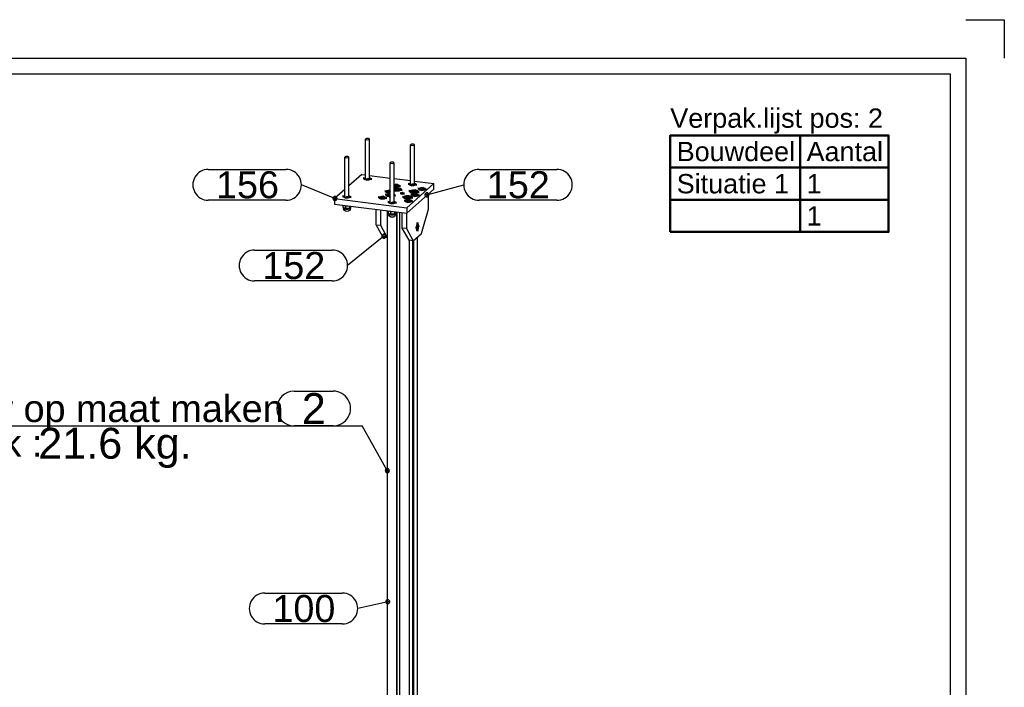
# Model space of a CAD drawing. Header units: millimetres. Extents: x -306 to 114, y -179 to 118.
# Tile 26 of 26: x -14 to 114, y 31 to 118. Entities that reach past the tile are written whole.
import ezdxf
from ezdxf.enums import TextEntityAlignment as Align

# ---------------------------------------------------------------- set-up
doc = ezdxf.new("R2010")
doc.units = ezdxf.units.MM
doc.linetypes.add('STRICHPUNKT2', pattern=[18.5, 10, -4, 0.5, -4])
doc.layers.get('0').update_dxf_attribs({"linetype": 'CONTINUOUS'})
for name, color, linetype in [('DIM49', 4, 'CONTINUOUS'), ('TXT_ALL', 7, 'CONTINUOUS'), ('TXT_DIM49', 2, 'CONTINUOUS'), ('TXT_YELLOW', 2, 'CONTINUOUS')]:
    doc.layers.add(name, color=color, linetype=linetype)
doc.layers.add('LE_ALL', color=7, linetype='CONTINUOUS', lineweight=50)
doc.styles.add('ARIAL', font='arial.ttf')

# ---------------------------------------------------------------- blocks, each defined once
blk = doc.blocks.new('VERPAK-P2_00006', base_point=(70.75, 90.19))
at = {"layer": 'LE_ALL', "color": 8}
for p, q in [((87.58, 102.69), (87.58, 90.19)), ((70.75, 98.52), (99.03, 98.52)), ((70.75, 94.36), (99.03, 94.36))]:
    blk.add_line(p, q, dxfattribs=at)
blk.add_lwpolyline([(70.75, 90.19), (99.03, 90.19), (99.03, 102.69), (70.75, 102.69)], close=True, dxfattribs=at)
at = {"layer": 'TXT_YELLOW', "style": 'ARIAL'}
blk.add_text('Verpak.lijst pos: 2', height=2.5, dxfattribs=at).set_placement((70.75, 103.69))
for s, p in [('Bouwdeel', (71.58, 100.61)), ('Aantal', (88.41, 100.61)), ('Situatie 1', (71.58, 96.44)), ('1', (88.41, 96.44)), ('1', (88.41, 92.27))]:
    blk.add_text(s, height=2.5, dxfattribs=at).set_placement(p, align=Align.MIDDLE_LEFT)
blk = doc.blocks.new('DINA3_00002', base_point=(107.03, -172.31))
for p, q in [((109.03, 112.69), (109.03, -174.31)), ((-298.97, 110.69), (107.03, 110.69)), ((107.03, 110.69), (107.03, -172.31))]:
    blk.add_line(p, q)
for points in [[(109.03, 117.69), (114.03, 117.69), (114.03, 112.69)], [(-300.97, -174.31), (-300.97, 112.69), (109.03, 112.69)]]:
    blk.add_lwpolyline(points)
blk.add_blockref('VERPAK-P2_00006', (70.75, 90.19))
blk = doc.blocks.new('_ZBL0003_00001')
blk.add_blockref('DINA3_00002', (107.03, -172.31))
blk = doc.blocks.new('SHAPE_01147', base_point=(34.14, 42.28))
at = {"layer": 'DIM49', "color": 3}
for p, q in [((18.19, 43.4), (28.25, 43.4)), ((34.14, 42.28), (30.25, 41.4)), ((33.88, 42.31), (34.4, 42.31)), ((33.93, 42.11), (34.34, 42.11)), ((34.25, 42.51), (34.03, 42.51)), ((28.25, 39.4), (18.19, 39.4))]:
    blk.add_line(p, q, dxfattribs=at)
blk.add_lwpolyline([(34.37, 42.4), (34.33, 42.45), (34.28, 42.5), (34.22, 42.53), (34.15, 42.54), (34.08, 42.53), (34.02, 42.51), (33.96, 42.47), (33.92, 42.42), (33.89, 42.35), (33.88, 42.29), (33.88, 42.22), (33.91, 42.15), (33.95, 42.1), (34, 42.05), (34.06, 42.02), (34.13, 42.01), (34.2, 42.02), (34.26, 42.04), (34.32, 42.08), (34.36, 42.13), (34.39, 42.2), (34.4, 42.27), (34.4, 42.33)], close=True, dxfattribs=at)
for centre, start_param, end_param in [((18.19, 41.4), 1.570796, 4.712389), ((28.25, 41.4), 4.712389, 7.853982)]:
    blk.add_ellipse(centre, major_axis=(2, 0), ratio=1, start_param=start_param, end_param=end_param, dxfattribs=at)
at = {"layer": 'TXT_ALL', "style": 'ARIAL'}
blk.add_text('100', height=3.5, dxfattribs=at).set_placement((19.19, 41.4), align=Align.MIDDLE_LEFT)
blk = doc.blocks.new('Profiel 60x60_00033', base_point=(35.55, -46.61))
for p, q in [((34.08, 92.92), (34.08, -47.23)), ((35.29, 92.79), (35.29, -47.38)), ((35.32, 92.79), (35.32, -47.35)), ((35.68, 92.74), (35.68, -47.43)), ((37.95, 89.49), (37.95, -41.94)), ((36.89, 89.12), (36.89, -42.87)), ((37.34, 89.07), (37.34, -42.47)), ((37.4, 89.06), (37.4, -42.42)), ((37.49, 89.09), (37.49, -42.34)), ((35.68, -47.24), (35.32, -47.19)), ((34.25, -47.25), (34.08, -47.23)), ((35.29, -47.38), (35.14, -47.36)), ((35.32, -47.35), (35.29, -47.38)), ((36.01, -47.47), (35.68, -47.43))]:
    blk.add_line(p, q)
for centre, start_param, end_param in [((35.68, -46.76), 3.141593, 5.520887), ((35.72, -46.73), 3.275624, 5.331132), ((35.68, -46.76), 2.333095, 3.141593)]:
    blk.add_ellipse(centre, major_axis=(0.132, -0.15), ratio=0.881917, start_param=start_param, end_param=end_param)
blk.add_blockref('SHAPE_01147', (34.14, 42.28))
blk = doc.blocks.new('_00035', base_point=(35.68, -46.76))
at = {"layer": 'LE_ALL', "color": 1, "linetype": 'STRICHPUNKT2'}
for q in [(35.4, -46.73), (35.65, -46.8), (35.68, -46.48), (35.68, -47.05)]:
    blk.add_line((35.68, -46.76), q, dxfattribs=at)
blk = doc.blocks.new('_00034')
blk.add_blockref('_00035', (35.68, -46.76))
blk = doc.blocks.new('Profiel 60x60_00032')
for name, p in [('Profiel 60x60_00033', (35.55, -46.61)), ('_00034', (0, 0))]:
    blk.add_blockref(name, p)
blk = doc.blocks.new('SHAPE_01133', base_point=(27.3, 94.53))
at = {"layer": 'DIM49', "color": 3}
for p, q in [((10.88, 98.3), (20.95, 98.3)), ((27.3, 94.53), (22.95, 96.3)), ((27.56, 94.57), (27.04, 94.57)), ((27.41, 94.77), (27.19, 94.77)), ((20.95, 94.3), (10.88, 94.3)), ((27.1, 94.37), (27.51, 94.37))]:
    blk.add_line(p, q, dxfattribs=at)
blk.add_lwpolyline([(27.56, 94.5), (27.56, 94.56), (27.55, 94.63), (27.51, 94.69), (27.46, 94.74), (27.4, 94.77), (27.34, 94.79), (27.27, 94.79), (27.2, 94.77), (27.14, 94.74), (27.09, 94.69), (27.06, 94.63), (27.04, 94.56), (27.04, 94.49), (27.06, 94.43), (27.1, 94.37), (27.14, 94.32), (27.2, 94.28), (27.27, 94.27), (27.34, 94.27), (27.41, 94.29), (27.47, 94.32), (27.51, 94.37), (27.55, 94.43)], close=True, dxfattribs=at)
for centre, start_param, end_param in [((10.88, 96.3), 1.570796, 4.712389), ((20.95, 96.3), 4.712389, 7.853982)]:
    blk.add_ellipse(centre, major_axis=(2, 0), ratio=1, start_param=start_param, end_param=end_param, dxfattribs=at)
at = {"layer": 'TXT_ALL', "style": 'ARIAL'}
blk.add_text('156', height=3.5, dxfattribs=at).set_placement((11.88, 96.3), align=Align.MIDDLE_LEFT)
blk = doc.blocks.new('Brede Strip 15x200_00081', base_point=(31.05, 97.09))
for p, q in [((30.77, 97.63), (29.1, 96.16)), ((30.77, 97.63), (31.24, 97.57)), ((31.75, 97.51), (34.44, 97.17)), ((34.95, 97.11), (37.09, 96.84)), ((28.59, 95.71), (27.23, 94.51)), ((40.12, 96.45), (36.59, 93.33)), ((37.6, 96.77), (40.12, 96.45)), ((27.23, 94.51), (36.59, 93.33))]:
    blk.add_line(p, q)
for points in [[(36.59, 93.33), (36.59, 92.63), (40.12, 95.75), (40.12, 96.45)], [(27.23, 94.51), (27.23, 93.81), (36.59, 92.63)]]:
    blk.add_lwpolyline(points)
for centre, major_axis, start_param, end_param in [((31.5, 97.09), (0.45, 0), 2.173251, 3.141593), ((31.5, 97.09), (0.45, 0), 3.141593, 6.283185), ((31.5, 97.09), (0.45, 0), 0, 0.968342), ((35.22, 96.18), (0.456, 0), 5.921818, 8.489868), ((35.22, 96.18), (0.456, 0), 4.076502, 5.921818), ((35.33, 95.7), (0.568, 0), 5.921818, 8.586149), ((37.34, 96.36), (0.45, 0), 2.173251, 3.141593), ((37.34, 96.36), (0.45, 0), 3.141593, 6.283185), ((37.34, 96.36), (0.45, 0), 0, 0.968342), ((38.58, 95.76), (0.456, 0), 5.921818, 9.786145), ((38.58, 95.76), (0.456, 0), 3.50296, 5.921818), ((28.84, 94.76), (0.45, 0), 2.173251, 3.141593), ((28.84, 94.76), (0.45, 0), 3.141593, 6.283185), ((28.84, 94.76), (0.45, 0), 0, 0.968342), ((33.45, 94.62), (0.456, 0), 5.921818, 9.786145), ((33.45, 94.62), (0.456, 0), 3.50296, 5.921818), ((34.33, 95.4), (0.456, 0), 1.343259, 3.50296), ((34.49, 94.96), (0.568, 0), 1.659211, 3.50296), ((34.33, 95.4), (0.456, 0), 3.50296, 4.939927), ((34.49, 94.96), (0.568, 0), 3.50296, 4.623975), ((35.33, 95.7), (0.568, 0), 3.980222, 5.921818), ((34.49, 94.96), (0.568, 0), 5.921818, 6.911204), ((34.49, 94.96), (0.568, 0), 5.655166, 5.921818), ((36.02, 95.19), (0.2, 0), 0, 3.141593), ((36.02, 95.19), (0.2, 0), 3.141593, 6.283185), ((36.71, 94.68), (0.568, 0), 5.921818, 9.786145), ((36.71, 94.68), (0.568, 0), 3.50296, 5.921818), ((37.55, 95.42), (0.568, 0), 5.921818, 9.786145), ((37.55, 95.42), (0.568, 0), 3.50296, 5.921818), ((37.7, 94.98), (0.456, 0), 5.921818, 9.786145), ((37.7, 94.98), (0.456, 0), 3.50296, 5.921818), ((34.69, 94.02), (0.45, 0), 2.173251, 3.141593), ((34.69, 94.02), (0.45, 0), 3.141593, 6.283185), ((34.69, 94.02), (0.45, 0), 0, 0.968342), ((36.82, 94.2), (0.456, 0), 5.921818, 9.786145), ((36.82, 94.2), (0.456, 0), 3.50296, 5.921818)]:
    blk.add_ellipse(centre, major_axis=major_axis, ratio=0.333333, start_param=start_param, end_param=end_param)
blk.add_blockref('SHAPE_01133', (27.3, 94.53))
blk = doc.blocks.new('_00083', base_point=(35.22, 96.32))
at = {"layer": 'LE_ALL', "color": 1, "linetype": 'STRICHPUNKT2'}
for p, q in [((31.24, 97.13), (30.93, 97.16)), ((31.5, 97.09), (31.28, 96.91)), ((31.5, 97.09), (32.06, 97.02)), ((35.22, 96.18), (34.95, 96.21)), ((35.33, 95.7), (34.95, 95.75)), ((35.22, 96.18), (35, 95.99)), ((35.33, 95.7), (35.07, 95.47)), ((35.22, 96.18), (35.43, 96.37)), ((35.22, 96.32), (35.22, 96.14)), ((35.22, 96.18), (35.78, 96.11)), ((35.33, 95.7), (35.58, 95.92)), ((35.33, 95.84), (35.33, 95.65)), ((35.33, 95.7), (36, 95.61)), ((37.09, 96.39), (36.78, 96.43)), ((37.34, 96.36), (37.13, 96.17)), ((37.34, 96.36), (37.9, 96.29)), ((38.58, 95.76), (38.02, 95.83)), ((38.58, 95.76), (38.37, 95.57)), ((38.58, 95.76), (38.8, 95.94)), ((38.58, 95.9), (38.58, 95.71)), ((38.58, 95.76), (39.15, 95.68)), ((28.59, 94.79), (28.28, 94.83)), ((28.84, 94.76), (28.63, 94.57)), ((28.84, 94.76), (29.41, 94.68)), ((33.45, 94.62), (32.88, 94.69)), ((33.45, 94.62), (33.23, 94.43)), ((33.45, 94.62), (33.66, 94.81)), ((33.45, 94.76), (33.45, 94.58)), ((33.45, 94.62), (34.02, 94.55)), ((34.33, 95.4), (33.77, 95.47)), ((34.44, 94.96), (33.81, 95.04)), ((34.33, 95.4), (34.12, 95.21)), ((34.44, 94.91), (34.23, 94.73)), ((34.33, 95.54), (34.33, 95.36)), ((34.33, 95.4), (34.44, 95.49)), ((34.33, 95.4), (34.44, 95.39)), ((34.95, 94.9), (35.16, 94.87)), ((36.02, 95.19), (35.74, 95.22)), ((36.02, 95.19), (35.91, 95.09)), ((36.02, 95.12), (36.02, 95.28)), ((36.02, 95.19), (36.12, 95.28)), ((36.02, 95.19), (36.3, 95.15)), ((36.71, 94.68), (36.04, 94.76)), ((36.71, 94.68), (36.45, 94.45)), ((36.71, 94.68), (36.96, 94.9)), ((36.71, 94.82), (36.71, 94.62)), ((36.71, 94.68), (37.38, 94.59)), ((37.55, 95.42), (36.88, 95.5)), ((37.7, 94.98), (37.13, 95.05)), ((37.55, 95.42), (37.29, 95.19)), ((37.7, 94.98), (37.49, 94.79)), ((37.55, 95.42), (37.8, 95.64)), ((37.55, 95.56), (37.55, 95.37)), ((37.55, 95.42), (38.22, 95.33)), ((37.7, 94.98), (37.91, 95.17)), ((37.7, 95.12), (37.7, 94.93)), ((37.7, 94.98), (38.27, 94.9)), ((34.44, 94.05), (34.13, 94.09)), ((34.69, 94.02), (34.48, 93.83)), ((34.69, 94.02), (35.25, 93.95)), ((36.82, 94.2), (36.25, 94.27)), ((36.82, 94.2), (36.6, 94.01)), ((36.82, 94.2), (37.03, 94.39)), ((36.82, 94.34), (36.82, 94.15)), ((36.82, 94.2), (37.38, 94.13))]:
    blk.add_line(p, q, dxfattribs=at)
blk = doc.blocks.new('_00082')
blk.add_blockref('_00083', (35.22, 96.32))
blk = doc.blocks.new('Brede Strip 15x200_00080')
for name, p in [('Brede Strip 15x200_00081', (31.05, 97.09)), ('_00082', (0, 0))]:
    blk.add_blockref(name, p)
blk = doc.blocks.new('Carrosseriering M12 (ISO 7093 _ DIN 9021)_00088', base_point=(28.97, 93.59))
blk.add_ellipse((28.84, 93.89), major_axis=(0.925, 0), ratio=0.333333, start_param=3.85484, end_param=4.847204)
blk = doc.blocks.new('Carrosseriering M12 (ISO 7093 _ DIN 9021)_00087')
blk.add_blockref('Carrosseriering M12 (ISO 7093 _ DIN 9021)_00088', (28.97, 93.59))
blk = doc.blocks.new('Hoge dopmoer (DIN 1587)-M12_00090', base_point=(29.29, 93.28))
for p, q in [((28.33, 93.64), (28.33, 93.41)), ((28.33, 93.41), (28.5, 93.33)), ((28.39, 93.38), (28.39, 93.28)), ((28.5, 93.33), (28.66, 93.28)), ((28.66, 93.59), (28.66, 93.28)), ((29.17, 93.56), (29.17, 93.31)), ((29.17, 93.31), (29.27, 93.37)), ((29.27, 93.37), (29.36, 93.47)), ((29.36, 93.54), (29.36, 93.47))]:
    blk.add_line(p, q)
blk.add_lwpolyline([(29.29, 93.4), (29.29, 93.28, -1), (28.39, 93.28)], format="xyb")
blk.add_lwpolyline([(28.66, 93.28), (28.92, 93.27), (29.17, 93.31)])
blk.add_ellipse((28.84, 93.28), major_axis=(0.45, 0), ratio=0.333333, start_param=3.141593, end_param=6.283185)
blk = doc.blocks.new('Hoge dopmoer (DIN 1587)-M12_00089')
blk.add_blockref('Hoge dopmoer (DIN 1587)-M12_00090', (29.29, 93.28))
blk = doc.blocks.new('Draadstang-M12x140_00092', base_point=(29.1, 99.88))
for p, q in [((28.59, 94.63), (28.59, 99.88)), ((29.1, 94.63), (29.1, 99.88))]:
    blk.add_line(p, q)
for start_param, end_param in [(6.283185, 9.424778), (3.141593, 6.283185)]:
    blk.add_ellipse((28.84, 99.88), major_axis=(0.255, 0), ratio=0.333333, start_param=start_param, end_param=end_param)
blk = doc.blocks.new('Draadstang-M12x140_00091')
blk.add_blockref('Draadstang-M12x140_00092', (29.1, 99.88))
blk = doc.blocks.new('Montage_00085')
for name in ['Draadstang-M12x140_00091', 'Carrosseriering M12 (ISO 7093 _ DIN 9021)_00087', 'Hoge dopmoer (DIN 1587)-M12_00089']:
    blk.add_blockref(name, (0, 0))
blk = doc.blocks.new('Draadstang-M12x140_00096', base_point=(37.6, 101.48))
for p, q in [((37.09, 96.23), (37.09, 101.48)), ((37.6, 96.23), (37.6, 101.48))]:
    blk.add_line(p, q)
for start_param, end_param in [(6.283185, 9.424778), (3.141593, 6.283185)]:
    blk.add_ellipse((37.34, 101.48), major_axis=(0.255, 0), ratio=0.333333, start_param=start_param, end_param=end_param)
blk = doc.blocks.new('Draadstang-M12x140_00095')
blk.add_blockref('Draadstang-M12x140_00096', (37.6, 101.48))
blk = doc.blocks.new('Montage_00093')
blk.add_blockref('Draadstang-M12x140_00095', (0, 0))
blk = doc.blocks.new('Carrosseriering M12 (ISO 7093 _ DIN 9021)_00100', base_point=(34.82, 92.85))
blk.add_ellipse((34.69, 93.16), major_axis=(0.925, 0), ratio=0.333333, start_param=3.85484, end_param=4.847204)
blk = doc.blocks.new('Carrosseriering M12 (ISO 7093 _ DIN 9021)_00099')
blk.add_blockref('Carrosseriering M12 (ISO 7093 _ DIN 9021)_00100', (34.82, 92.85))
blk = doc.blocks.new('Hoge dopmoer (DIN 1587)-M12_00102', base_point=(35.14, 92.54))
for p, q in [((34.18, 92.9), (34.18, 92.67)), ((34.18, 92.67), (34.34, 92.59)), ((34.24, 92.64), (34.24, 92.54)), ((34.34, 92.59), (34.51, 92.54)), ((34.51, 92.85), (34.51, 92.54)), ((35.02, 92.83), (35.02, 92.57)), ((35.02, 92.57), (35.11, 92.63)), ((35.11, 92.63), (35.2, 92.73)), ((35.2, 92.8), (35.2, 92.73))]:
    blk.add_line(p, q)
blk.add_lwpolyline([(35.14, 92.66), (35.14, 92.54, -1), (34.24, 92.54)], format="xyb")
blk.add_lwpolyline([(34.51, 92.54), (34.76, 92.54), (35.02, 92.57)])
blk.add_ellipse((34.69, 92.54), major_axis=(0.45, 0), ratio=0.333333, start_param=3.141593, end_param=6.283185)
blk = doc.blocks.new('Hoge dopmoer (DIN 1587)-M12_00101')
blk.add_blockref('Hoge dopmoer (DIN 1587)-M12_00102', (35.14, 92.54))
blk = doc.blocks.new('Draadstang-M12x140_00104', base_point=(34.95, 99.14))
for p, q in [((34.44, 93.9), (34.44, 99.14)), ((34.95, 93.9), (34.95, 99.14))]:
    blk.add_line(p, q)
for start_param, end_param in [(6.283185, 9.424778), (3.141593, 6.283185)]:
    blk.add_ellipse((34.69, 99.14), major_axis=(0.255, 0), ratio=0.333333, start_param=start_param, end_param=end_param)
blk = doc.blocks.new('Draadstang-M12x140_00103')
blk.add_blockref('Draadstang-M12x140_00104', (34.95, 99.14))
blk = doc.blocks.new('Montage_00097')
for name in ['Draadstang-M12x140_00103', 'Carrosseriering M12 (ISO 7093 _ DIN 9021)_00099', 'Hoge dopmoer (DIN 1587)-M12_00101']:
    blk.add_blockref(name, (0, 0))
blk = doc.blocks.new('Draadstang-M12x140_00108', base_point=(31.75, 102.22))
for p, q in [((31.24, 96.97), (31.24, 102.22)), ((31.75, 96.97), (31.75, 102.22))]:
    blk.add_line(p, q)
for start_param, end_param in [(6.283185, 9.424778), (3.141593, 6.283185)]:
    blk.add_ellipse((31.5, 102.22), major_axis=(0.255, 0), ratio=0.333333, start_param=start_param, end_param=end_param)
blk = doc.blocks.new('Draadstang-M12x140_00107')
blk.add_blockref('Draadstang-M12x140_00108', (31.75, 102.22))
blk = doc.blocks.new('Montage_00105')
blk.add_blockref('Draadstang-M12x140_00107', (0, 0))
blk = doc.blocks.new('Montage voetplaat_00084')
for name in ['Montage_00105', 'Montage_00093', 'Montage_00085', 'Montage_00097']:
    blk.add_blockref(name, (0, 0))
blk = doc.blocks.new('Verzonken kopbout (DIN 7991_ISO 10642)-M10x30_00111', base_point=(36.57, 94.64))
for p, q in [((36.21, 94.62), (36.21, 94.68)), ((36.68, 94.63), (36.68, 94.74)), ((36.84, 94.65), (36.84, 94.71)), ((37.21, 94.62), (37.21, 94.68))]:
    blk.add_line(p, q)
blk.add_lwpolyline([(36.57, 94.64), (36.74, 94.62), (36.87, 94.66), (36.84, 94.71), (36.68, 94.74), (36.55, 94.7)], close=True)
for centre, start_param, end_param in [((36.71, 94.68), 6.283185, 9.424778), ((36.71, 94.68), 3.141593, 6.283185), ((36.71, 94.62), 3.141593, 3.404521), ((36.71, 94.62), 6.020257, 6.283185)]:
    blk.add_ellipse(centre, major_axis=(0.5, 0), ratio=0.333333, start_param=start_param, end_param=end_param)
blk = doc.blocks.new('Verzonken kopbout (DIN 7991_ISO 10642)-M10x30_00110')
blk.add_blockref('Verzonken kopbout (DIN 7991_ISO 10642)-M10x30_00111', (36.57, 94.64))
blk = doc.blocks.new('Verzonken kopbout (DIN 7991_ISO 10642)-M10x30_00113', base_point=(35.19, 95.66))
for p, q in [((35.3, 95.65), (35.3, 95.76)), ((35.46, 95.67), (35.46, 95.74)), ((35.83, 95.64), (35.83, 95.7))]:
    blk.add_line(p, q)
blk.add_lwpolyline([(35.19, 95.66), (35.35, 95.64), (35.49, 95.68), (35.46, 95.74), (35.3, 95.76), (35.16, 95.72)], close=True)
for centre, start_param, end_param in [((35.33, 95.7), 6.283185, 8.71688), ((35.33, 95.7), 3.84949, 6.283185), ((35.33, 95.64), 6.020257, 6.283185)]:
    blk.add_ellipse(centre, major_axis=(0.5, 0), ratio=0.333333, start_param=start_param, end_param=end_param)
blk = doc.blocks.new('Verzonken kopbout (DIN 7991_ISO 10642)-M10x30_00112')
blk.add_blockref('Verzonken kopbout (DIN 7991_ISO 10642)-M10x30_00113', (35.19, 95.66))
blk = doc.blocks.new('Verzonken kopbout (DIN 7991_ISO 10642)-M10x30_00115', base_point=(37.41, 95.38))
for p, q in [((37.05, 95.36), (37.05, 95.42)), ((37.52, 95.37), (37.52, 95.48)), ((37.68, 95.39), (37.68, 95.46)), ((38.05, 95.36), (38.05, 95.42))]:
    blk.add_line(p, q)
blk.add_lwpolyline([(37.41, 95.38), (37.58, 95.36), (37.71, 95.4), (37.68, 95.46), (37.52, 95.48), (37.39, 95.44)], close=True)
for centre, start_param, end_param in [((37.55, 95.42), 6.283185, 9.424778), ((37.55, 95.42), 3.141593, 6.283185), ((37.55, 95.36), 3.141593, 3.404521), ((37.55, 95.36), 6.020257, 6.283185)]:
    blk.add_ellipse(centre, major_axis=(0.5, 0), ratio=0.333333, start_param=start_param, end_param=end_param)
blk = doc.blocks.new('Verzonken kopbout (DIN 7991_ISO 10642)-M10x30_00114')
blk.add_blockref('Verzonken kopbout (DIN 7991_ISO 10642)-M10x30_00115', (37.41, 95.38))
blk = doc.blocks.new('Verzonken kopbout (DIN 7991_ISO 10642)-M10x30_00117', base_point=(34.35, 94.92))
for p, q in [((33.99, 94.9), (33.99, 94.96)), ((34.35, 94.92), (34.44, 94.91)), ((34.99, 94.9), (34.99, 94.96))]:
    blk.add_line(p, q)
blk.add_lwpolyline([(34.44, 95.01), (34.32, 94.98), (34.35, 94.92)])
for centre, start_param, end_param in [((34.49, 94.96), 1.671318, 3.141593), ((34.49, 94.96), 3.141593, 4.611868), ((34.49, 94.9), 3.141593, 3.404521), ((34.49, 94.96), 6.283185, 6.686798), ((34.49, 94.96), 5.879572, 6.283185), ((34.49, 94.9), 6.020257, 6.283185)]:
    blk.add_ellipse(centre, major_axis=(0.5, 0), ratio=0.333333, start_param=start_param, end_param=end_param)
blk = doc.blocks.new('Verzonken kopbout (DIN 7991_ISO 10642)-M10x30_00116')
blk.add_blockref('Verzonken kopbout (DIN 7991_ISO 10642)-M10x30_00117', (34.35, 94.92))
blk = doc.blocks.new('Montage voetplaat_00109')
for name in ['Verzonken kopbout (DIN 7991_ISO 10642)-M10x30_00112', 'Verzonken kopbout (DIN 7991_ISO 10642)-M10x30_00116', 'Verzonken kopbout (DIN 7991_ISO 10642)-M10x30_00110', 'Verzonken kopbout (DIN 7991_ISO 10642)-M10x30_00114']:
    blk.add_blockref(name, (0, 0))
blk = doc.blocks.new('Voetplaat + montage_00079')
for name in ['Montage voetplaat_00084', 'Brede Strip 15x200_00080', 'Montage voetplaat_00109']:
    blk.add_blockref(name, (0, 0))
blk = doc.blocks.new('SHAPE_01149', base_point=(39.21, 95))
at = {"layer": 'DIM49', "color": 3}
for p, q in [((45.98, 98.3), (56.04, 98.3)), ((39.21, 95), (43.98, 96.3)), ((39.47, 95.04), (38.95, 95.04)), ((39.01, 94.84), (39.42, 94.84)), ((39.32, 95.24), (39.1, 95.24)), ((56.04, 94.3), (45.98, 94.3))]:
    blk.add_line(p, q, dxfattribs=at)
blk.add_lwpolyline([(38.98, 94.87), (39.03, 94.82), (39.08, 94.78), (39.14, 94.75), (39.21, 94.74), (39.28, 94.75), (39.34, 94.78), (39.4, 94.82), (39.44, 94.87), (39.47, 94.94), (39.48, 95.01), (39.47, 95.07), (39.44, 95.14), (39.4, 95.19), (39.34, 95.23), (39.28, 95.26), (39.21, 95.27), (39.14, 95.26), (39.08, 95.23), (39.03, 95.19), (38.98, 95.14), (38.96, 95.07), (38.95, 95), (38.96, 94.94)], close=True, dxfattribs=at)
for centre, start_param, end_param in [((45.98, 96.3), 1.570796, 4.712389), ((56.04, 96.3), 4.712389, 7.853982)]:
    blk.add_ellipse(centre, major_axis=(2, 0), ratio=1, start_param=start_param, end_param=end_param, dxfattribs=at)
at = {"layer": 'TXT_ALL', "style": 'ARIAL'}
blk.add_text('152', height=3.5, dxfattribs=at).set_placement((46.98, 96.3), align=Align.MIDDLE_LEFT)
blk = doc.blocks.new('Plaatwerk D_ 12_00147', base_point=(37.87, 90.42))
for p, q in [((39.4, 93.12), (39.4, 95.1)), ((38.51, 89.99), (39.4, 93.12)), ((36.89, 89.12), (36.01, 90.7)), ((36.57, 90.63), (37.45, 89.05)), ((37.45, 89.05), (38.51, 89.99)), ((37.45, 89.05), (36.89, 89.12))]:
    blk.add_line(p, q)
blk.add_lwpolyline([(36.57, 92.63), (36.57, 90.63), (36.01, 90.7), (36.01, 92.7)])
for start_param, end_param in [(3.50296, 5.921818), (5.921818, 9.786145)]:
    blk.add_ellipse((37.98, 90.84), major_axis=(-0.057, -0.453), ratio=0.333333, start_param=start_param, end_param=end_param)
blk.add_blockref('SHAPE_01149', (39.21, 95))
blk = doc.blocks.new('_00149', base_point=(38.12, 90.82))
at = {"layer": 'LE_ALL', "color": 1, "linetype": 'STRICHPUNKT2'}
for p, q in [((37.98, 90.84), (37.77, 90.65)), ((38.12, 90.82), (37.94, 90.85)), ((37.98, 90.84), (37.98, 91.41)), ((37.98, 90.84), (38.2, 91.03)), ((37.98, 90.84), (37.98, 90.27))]:
    blk.add_line(p, q, dxfattribs=at)
blk = doc.blocks.new('_00148')
blk.add_blockref('_00149', (38.12, 90.82))
blk = doc.blocks.new('Plaatwerk D_ 12_00146')
for name, p in [('Plaatwerk D_ 12_00147', (37.87, 90.42)), ('_00148', (0, 0))]:
    blk.add_blockref(name, p)
blk = doc.blocks.new('SHAPE_01143', base_point=(33.64, 89.63))
at = {"layer": 'DIM49', "color": 3}
for p, q in [((33.64, 89.63), (28.94, 85.84)), ((33.38, 89.67), (33.9, 89.67)), ((33.43, 89.47), (33.85, 89.47)), ((33.75, 89.87), (33.53, 89.87)), ((16.88, 87.84), (26.94, 87.84)), ((26.94, 83.84), (16.88, 83.84))]:
    blk.add_line(p, q, dxfattribs=at)
blk.add_lwpolyline([(33.8, 89.84), (33.74, 89.88), (33.67, 89.89), (33.6, 89.89), (33.53, 89.87), (33.48, 89.83), (33.43, 89.79), (33.4, 89.72), (33.38, 89.66), (33.38, 89.59), (33.4, 89.52), (33.44, 89.46), (33.49, 89.42), (33.55, 89.38), (33.61, 89.37), (33.68, 89.37), (33.75, 89.39), (33.81, 89.43), (33.85, 89.47), (33.89, 89.54), (33.9, 89.6), (33.9, 89.67), (33.88, 89.74), (33.85, 89.8)], close=True, dxfattribs=at)
for centre, start_param, end_param in [((16.88, 85.84), 1.570796, 4.712389), ((26.94, 85.84), 4.712389, 7.853982)]:
    blk.add_ellipse(centre, major_axis=(2, 0), ratio=1, start_param=start_param, end_param=end_param, dxfattribs=at)
at = {"layer": 'TXT_ALL', "style": 'ARIAL'}
blk.add_text('152', height=3.5, dxfattribs=at).set_placement((17.88, 85.84), align=Align.MIDDLE_LEFT)
blk = doc.blocks.new('Plaatwerk D_ 12_00151', base_point=(32.64, 91.12))
for p, q in [((32.64, 91.12), (32.64, 93.13)), ((32.64, 91.12), (33.2, 91.05)), ((33.52, 89.55), (32.64, 91.12)), ((33.52, 89.55), (34.08, 89.48))]:
    blk.add_line(p, q)
blk.add_lwpolyline([(33.2, 93.05), (33.2, 91.05), (34.08, 89.48)])
blk.add_blockref('SHAPE_01143', (33.64, 89.63))
blk = doc.blocks.new('Plaatwerk D_ 12_00150')
blk.add_blockref('Plaatwerk D_ 12_00151', (32.64, 91.12))
blk = doc.blocks.new('Verzonken kopbout (DIN 7991_ISO 10642)-M8x25_00154', base_point=(36.72, 94.23))
for p, q in [((36.42, 94.15), (36.42, 94.2)), ((36.72, 94.17), (36.72, 94.23)), ((36.87, 94.16), (36.87, 94.24)), ((37.22, 94.15), (37.22, 94.2))]:
    blk.add_line(p, q)
blk.add_lwpolyline([(36.72, 94.23), (36.67, 94.19), (36.77, 94.15), (36.91, 94.16), (36.96, 94.2), (36.87, 94.24)], close=True)
for centre, start_param, end_param in [((36.82, 94.2), 6.283185, 9.424778), ((36.82, 94.2), 3.141593, 6.283185), ((36.82, 94.15), 3.141593, 3.418879), ((36.82, 94.15), 6.005899, 6.283185)]:
    blk.add_ellipse(centre, major_axis=(0.4, 0), ratio=0.333333, start_param=start_param, end_param=end_param)
blk = doc.blocks.new('Verzonken kopbout (DIN 7991_ISO 10642)-M8x25_00153')
blk.add_blockref('Verzonken kopbout (DIN 7991_ISO 10642)-M8x25_00154', (36.72, 94.23))
blk = doc.blocks.new('Verzonken kopbout (DIN 7991_ISO 10642)-M8x25_00156', base_point=(37.61, 95.01))
for p, q in [((37.3, 94.93), (37.3, 94.98)), ((37.61, 94.95), (37.61, 95.01)), ((37.75, 94.94), (37.75, 95.02)), ((38.1, 94.93), (38.1, 94.98))]:
    blk.add_line(p, q)
blk.add_lwpolyline([(37.61, 95.01), (37.56, 94.97), (37.65, 94.93), (37.79, 94.94), (37.84, 94.98), (37.75, 95.02)], close=True)
for centre, start_param, end_param in [((37.7, 94.98), 6.283185, 9.424778), ((37.7, 94.98), 3.141593, 6.283185), ((37.7, 94.93), 3.141593, 3.418879), ((37.7, 94.93), 6.005899, 6.283185)]:
    blk.add_ellipse(centre, major_axis=(0.4, 0), ratio=0.333333, start_param=start_param, end_param=end_param)
blk = doc.blocks.new('Verzonken kopbout (DIN 7991_ISO 10642)-M8x25_00155')
blk.add_blockref('Verzonken kopbout (DIN 7991_ISO 10642)-M8x25_00156', (37.61, 95.01))
blk = doc.blocks.new('Verzonken kopbout (DIN 7991_ISO 10642)-M8x25_00158', base_point=(38.49, 95.79))
for p, q in [((38.18, 95.71), (38.18, 95.76)), ((38.49, 95.73), (38.49, 95.79)), ((38.64, 95.72), (38.64, 95.8)), ((38.98, 95.71), (38.98, 95.76))]:
    blk.add_line(p, q)
blk.add_lwpolyline([(38.49, 95.79), (38.44, 95.75), (38.53, 95.71), (38.68, 95.72), (38.73, 95.76), (38.64, 95.8)], close=True)
for centre, start_param, end_param in [((38.58, 95.76), 0, 3.141593), ((38.58, 95.76), 3.141593, 6.283185), ((38.58, 95.71), 3.141593, 3.418879), ((38.58, 95.71), 6.005899, 6.283185)]:
    blk.add_ellipse(centre, major_axis=(0.4, 0), ratio=0.333333, start_param=start_param, end_param=end_param)
blk = doc.blocks.new('Verzonken kopbout (DIN 7991_ISO 10642)-M8x25_00157')
blk.add_blockref('Verzonken kopbout (DIN 7991_ISO 10642)-M8x25_00158', (38.49, 95.79))
blk = doc.blocks.new('Montage_00152')
for name in ['Verzonken kopbout (DIN 7991_ISO 10642)-M8x25_00157', 'Verzonken kopbout (DIN 7991_ISO 10642)-M8x25_00155', 'Verzonken kopbout (DIN 7991_ISO 10642)-M8x25_00153']:
    blk.add_blockref(name, (0, 0))
blk = doc.blocks.new('Verzonken kopbout (DIN 7991_ISO 10642)-M8x25_00161', base_point=(33.54, 94.58))
for p, q in [((33.05, 94.58), (33.05, 94.62)), ((33.36, 94.59), (33.36, 94.66)), ((33.5, 94.58), (33.5, 94.67)), ((33.85, 94.58), (33.85, 94.62))]:
    blk.add_line(p, q)
blk.add_lwpolyline([(33.54, 94.58), (33.59, 94.63), (33.5, 94.67), (33.36, 94.66), (33.31, 94.61), (33.4, 94.58)], close=True)
for centre, start_param, end_param in [((33.45, 94.62), 6.283185, 9.424778), ((33.45, 94.62), 3.141593, 6.283185), ((33.45, 94.58), 3.141593, 3.418879), ((33.45, 94.58), 6.005899, 6.283185)]:
    blk.add_ellipse(centre, major_axis=(0.4, 0), ratio=0.333333, start_param=start_param, end_param=end_param)
blk = doc.blocks.new('Verzonken kopbout (DIN 7991_ISO 10642)-M8x25_00160')
blk.add_blockref('Verzonken kopbout (DIN 7991_ISO 10642)-M8x25_00161', (33.54, 94.58))
blk = doc.blocks.new('Verzonken kopbout (DIN 7991_ISO 10642)-M8x25_00163', base_point=(34.42, 95.36))
for p, q in [((33.93, 95.36), (33.93, 95.4)), ((34.24, 95.37), (34.24, 95.44)), ((34.38, 95.36), (34.38, 95.45)), ((34.42, 95.36), (34.44, 95.37))]:
    blk.add_line(p, q)
blk.add_lwpolyline([(34.44, 95.42), (34.38, 95.45), (34.24, 95.44), (34.19, 95.39), (34.28, 95.36), (34.42, 95.36)])
for centre, start_param, end_param in [((34.33, 95.4), 1.310568, 3.141593), ((34.33, 95.4), 3.141593, 4.972618), ((34.33, 95.36), 3.141593, 3.418879)]:
    blk.add_ellipse(centre, major_axis=(0.4, 0), ratio=0.333333, start_param=start_param, end_param=end_param)
blk = doc.blocks.new('Verzonken kopbout (DIN 7991_ISO 10642)-M8x25_00162')
blk.add_blockref('Verzonken kopbout (DIN 7991_ISO 10642)-M8x25_00163', (34.42, 95.36))
blk = doc.blocks.new('Verzonken kopbout (DIN 7991_ISO 10642)-M8x25_00165', base_point=(35.31, 96.14))
for p, q in [((35.13, 96.15), (35.13, 96.22)), ((35.27, 96.14), (35.27, 96.23)), ((35.62, 96.13), (35.62, 96.18))]:
    blk.add_line(p, q)
blk.add_lwpolyline([(35.31, 96.14), (35.36, 96.19), (35.27, 96.23), (35.13, 96.22), (35.07, 96.17), (35.17, 96.14)], close=True)
for centre, start_param, end_param in [((35.22, 96.18), 0, 2.315028), ((35.22, 96.18), 3.968157, 6.283185), ((35.22, 96.13), 6.005899, 6.283185)]:
    blk.add_ellipse(centre, major_axis=(0.4, 0), ratio=0.333333, start_param=start_param, end_param=end_param)
blk = doc.blocks.new('Verzonken kopbout (DIN 7991_ISO 10642)-M8x25_00164')
blk.add_blockref('Verzonken kopbout (DIN 7991_ISO 10642)-M8x25_00165', (35.31, 96.14))
blk = doc.blocks.new('Montage_00159')
for name in ['Verzonken kopbout (DIN 7991_ISO 10642)-M8x25_00164', 'Verzonken kopbout (DIN 7991_ISO 10642)-M8x25_00160', 'Verzonken kopbout (DIN 7991_ISO 10642)-M8x25_00162']:
    blk.add_blockref(name, (0, 0))
blk = doc.blocks.new('Verzonken kopbout (DIN 7991_ISO 10642)-M8x20_00168', base_point=(38.03, 90.81))
for p, q in [((37.94, 90.82), (38.03, 90.81)), ((37.97, 90.95), (38.03, 90.95)), ((37.89, 90.45), (37.93, 90.44))]:
    blk.add_line(p, q)
blk.add_lwpolyline([(38.03, 90.81), (38.03, 90.95), (37.98, 90.98), (37.94, 90.87), (37.94, 90.73), (37.98, 90.7)], close=True)
blk.add_lwpolyline([(37.99, 91.24), (38.03, 91.24)])
for centre, start_param, end_param in [((37.98, 90.84), 3.141593, 6.283185), ((37.98, 90.84), 6.283185, 9.424778), ((37.94, 90.85), 3.141593, 3.418879), ((37.94, 90.85), 6.005899, 6.283185)]:
    blk.add_ellipse(centre, major_axis=(-0.05, -0.397), ratio=0.333333, start_param=start_param, end_param=end_param)
blk = doc.blocks.new('Verzonken kopbout (DIN 7991_ISO 10642)-M8x20_00167')
blk.add_blockref('Verzonken kopbout (DIN 7991_ISO 10642)-M8x20_00168', (38.03, 90.81))
blk = doc.blocks.new('Montage baluster_00166')
blk.add_blockref('Verzonken kopbout (DIN 7991_ISO 10642)-M8x20_00167', (0, 0))
blk = doc.blocks.new('Schoren + montage_00145')
for name in ['Plaatwerk D_ 12_00146', 'Montage_00159', 'Montage_00152', 'Plaatwerk D_ 12_00150', 'Montage baluster_00166']:
    blk.add_blockref(name, (0, 0))
blk = doc.blocks.new('Eind koker - ihw op maat maken_00031')
for name in ['Voetplaat + montage_00079', 'Schoren + montage_00145', 'Profiel 60x60_00032']:
    blk.add_blockref(name, (0, 0))
blk = doc.blocks.new('_A3D0007_00030')
blk.add_blockref('Eind koker - ihw op maat maken_00031', (0, 0))
blk = doc.blocks.new('_ANS0007_00029')
blk.add_blockref('_A3D0007_00030', (0, 0))
blk = doc.blocks.new('SHAPE_01131', base_point=(34.08, 59.26))
at = {"layer": 'DIM49', "color": 3}
for p, q in [((22, 69.56), (27.07, 69.56)), ((-58.57, 65.06), (30.82, 65.06)), ((27.07, 65.06), (22, 65.06)), ((34.08, 59.26), (30.82, 65.06)), ((34.34, 59.29), (33.82, 59.29)), ((34.29, 59.09), (33.88, 59.09)), ((34.19, 59.49), (33.97, 59.49))]:
    blk.add_line(p, q, dxfattribs=at)
blk.add_lwpolyline([(34.27, 59.07), (34.31, 59.12), (34.34, 59.18), (34.35, 59.25), (34.34, 59.32), (34.31, 59.38), (34.27, 59.44), (34.22, 59.48), (34.15, 59.51), (34.09, 59.52), (34.02, 59.51), (33.95, 59.48), (33.9, 59.44), (33.86, 59.39), (33.83, 59.33), (33.82, 59.26), (33.83, 59.19), (33.85, 59.13), (33.89, 59.07), (33.95, 59.03), (34.01, 59), (34.08, 58.99), (34.15, 59), (34.21, 59.03)], close=True, dxfattribs=at)
for centre, start_param, end_param in [((22, 67.31), 3.141593, 6.283185), ((27.07, 67.31), 0, 3.141593)]:
    blk.add_ellipse(centre, major_axis=(0, -2.25), ratio=1, start_param=start_param, end_param=end_param, dxfattribs=at)
at = {"layer": 'TXT_ALL', "color": 1, "style": 'ARIAL'}
for s, height, p in [('1 x Eind koker - ihw op maat maken', 3.5, (-57.07, 67.31)), ('2', 4, (23, 67.31))]:
    blk.add_text(s, height=height, dxfattribs=at).set_placement(p, align=Align.MIDDLE_LEFT)
at = {"layer": 'TXT_ALL', "style": 'ARIAL'}
blk.add_text('21.6 kg.', height=4, dxfattribs=at).set_placement((-11.15, 62.81), align=Align.MIDDLE_LEFT)
at = {"layer": 'TXT_DIM49', "style": 'ARIAL'}
blk.add_text('Totaal gewicht merk :', height=3.5, dxfattribs=at).set_placement((-57.07, 62.81), align=Align.MIDDLE_LEFT)
blk = doc.blocks.new('PART_1762_01130')
blk.add_blockref('SHAPE_01131', (34.08, 59.26))
blk = doc.blocks.new('VIEW_7_01129')
blk.add_blockref('PART_1762_01130', (0, 0))
blk = doc.blocks.new('DVI_FIGURE_01128')
blk.add_blockref('VIEW_7_01129', (0, 0))

msp = doc.modelspace()

# ---------------------------------------------------------------- block references
for name in ['_ZBL0003_00001', '_ANS0007_00029', 'DVI_FIGURE_01128']:
    msp.add_blockref(name, (0, 0))

doc.saveas('drawing.dxf')
